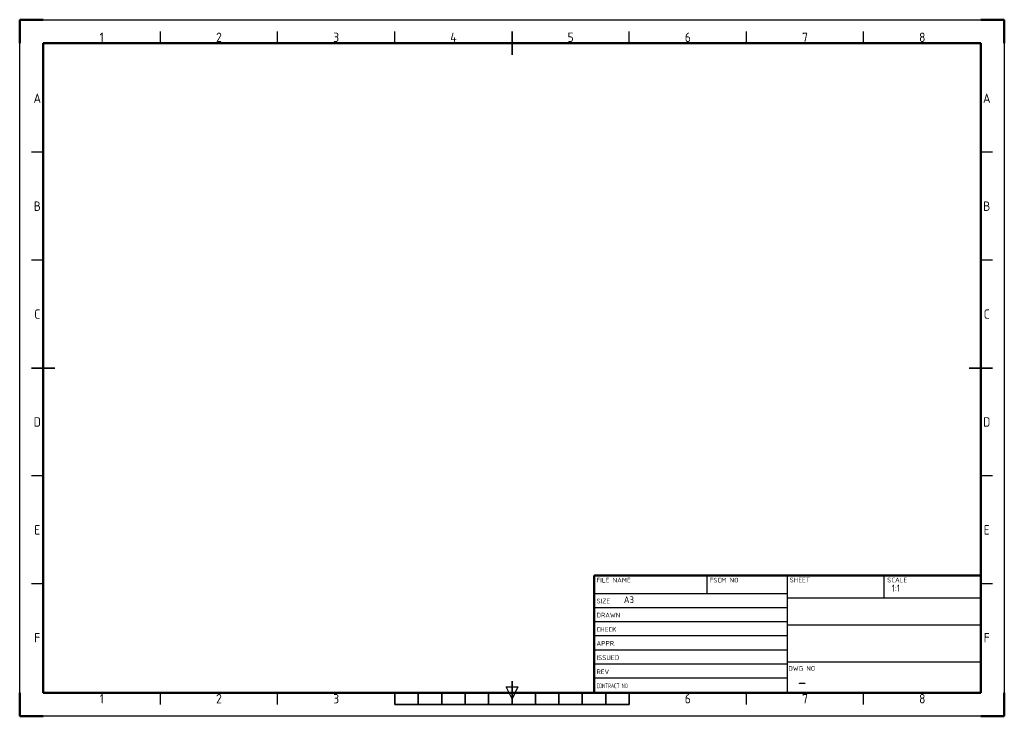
# Paper-space layout 'Layout1' of a CAD drawing. Header units: millimetres. Extents: x -20 to 400, y -8 to 290.
import ezdxf
from ezdxf.enums import TextEntityAlignment as Align

# ---------------------------------------------------------------- set-up
doc = ezdxf.new("R2010")
doc.units = ezdxf.units.MM
doc.layers.add('AM_0', color=7, linetype='Continuous', lineweight=50)
doc.layers.add('AM_BOR', color=7, linetype='Continuous', lineweight=50)
doc.styles.add('ACBSITS', font='isocp.shx')

# ---------------------------------------------------------------- blocks, each defined once
blk = doc.blocks.new('BSI_A3')
for p, q in [((410, 287), (10, 287)), ((10, 287), (10, 10)), ((410, 10), (410, 287)), ((10, 10), (410, 10))]:
    blk.add_line(p, q)
at = {"layer": 'AM_BOR'}
for p, q in [((10, 297), (0, 297)), ((0, 297), (0, 287)), ((420, 297), (410, 297)), ((420, 287), (420, 297)), ((0, 0), (0, 10)), ((420, 0), (420, 10)), ((0, 0), (10, 0)), ((420, 0), (410, 0))]:
    blk.add_line(p, q, dxfattribs=at)
at = {"layer": 'AM_BOR', "color": 12, "lineweight": 25}
for p, q in [((0, 297), (420, 297)), ((0, 0), (0, 297)), ((420, 297), (420, 0)), ((60, 287), (60, 292)), ((110, 287), (110, 292)), ((160, 287), (160, 292)), ((260, 287), (260, 292)), ((310, 287), (310, 292)), ((360, 287), (360, 292)), ((10, 240.5), (5, 240.5)), ((415, 240.5), (410, 240.5)), ((10, 194.5), (5, 194.5)), ((415, 194.5), (410, 194.5)), ((10, 102.5), (5, 102.5)), ((415, 102.5), (410, 102.5)), ((10, 56.5), (5, 56.5)), ((415, 56.5), (410, 56.5)), ((60, 5), (60, 10)), ((110, 5), (110, 10)), ((210, 7.5), (207.5, 12.5)), ((207.5, 12.5), (212.5, 12.5)), ((212.5, 12.5), (210, 7.5)), ((310, 5), (310, 10)), ((360, 5), (360, 10)), ((420, 0), (0, 0))]:
    blk.add_line(p, q, dxfattribs=at)
at = {"layer": 'AM_BOR', "color": 140, "lineweight": 35}
for p, q in [((210, 282), (210, 292)), ((5, 148.5), (15, 148.5)), ((405, 148.5), (415, 148.5)), ((210, 5), (210, 15)), ((160, 5), (160, 10)), ((170, 5), (170, 10)), ((180, 5), (180, 10)), ((190, 5), (190, 10)), ((200, 5), (200, 10)), ((220, 5), (220, 10)), ((230, 5), (230, 10)), ((240, 5), (240, 10)), ((250, 5), (250, 10)), ((260, 5), (260, 10)), ((160, 5), (260, 5))]:
    blk.add_line(p, q, dxfattribs=at)
at = {"layer": 'AM_BOR', "color": 12, "lineweight": 25, "style": 'ACBSITS'}
for s, p in [('1', (35, 289.5)), ('2', (85, 289.5)), ('3', (135, 289.5)), ('4', (185, 289.5)), ('5', (235, 289.5)), ('6', (285, 289.5)), ('7', (335, 289.5)), ('8', (385, 289.5)), ('A', (7.5, 263.5)), ('A', (412.5, 263.5)), ('B', (7.5, 217.5)), ('B', (412.5, 217.5)), ('C', (7.5, 171.5)), ('C', (412.5, 171.5)), ('D', (7.5, 125.5)), ('D', (412.5, 125.5)), ('E', (7.5, 79.5)), ('E', (412.5, 79.5)), ('F', (7.5, 33.5)), ('F', (412.5, 33.5)), ('1', (35, 7.5)), ('2', (85, 7.5)), ('3', (135, 7.5)), ('6', (285, 7.5)), ('7', (335, 7.5)), ('8', (385, 7.5))]:
    blk.add_text(s, height=4, dxfattribs=at).set_placement(p, align=Align.MIDDLE)
blk = doc.blocks.new('BSI_TITLEA')
for p, q in [((0, 50), (-165, 50)), ((-165, 0), (-165, 50)), ((0, 0), (0, 50)), ((0, 0), (-165, 0))]:
    blk.add_line(p, q)
at = {"layer": 'AM_BOR', "color": 12, "lineweight": 25}
for p, q in [((-116.86, 50), (-116.86, 42.38)), ((-82.5, 0), (-82.5, 50)), ((-41.25, 40.35), (-41.25, 50)), ((-165, 42.38), (-82.5, 42.38)), ((-165, 42), (-165, 30)), ((0, 40.35), (-82.5, 40.35)), ((-165, 36.38), (-82.5, 36.38)), ((-165, 30.38), (-82.5, 30.38)), ((-82.5, 29.01), (0, 29.01)), ((-165, 24.38), (-82.5, 24.38)), ((-165, 18.38), (-82.5, 18.38)), ((-82.5, 13.29), (0, 13.29)), ((-165, 12.38), (-82.5, 12.38)), ((-165, 6.38), (-82.5, 6.38))]:
    blk.add_line(p, q, dxfattribs=at)
at = {"layer": 'AM_BOR', "color": 12, "lineweight": 25, "style": 'ACBSITS'}
for s, p in [('FILE NAME', (-163.97, 47.04)), ('FSCM NO', (-115.7, 47.04)), ('SHEET', (-81.55, 47.11)), ('SCALE', (-39.97, 47.11)), ('SIZE', (-163.97, 38.14)), ('DRAWN', (-163.97, 32.14)), ('CHECK', (-163.97, 26.05)), ('APPR.', (-163.97, 20.08)), ('ISSUED', (-163.97, 13.99)), ('REV', (-163.97, 7.99)), ('DWG NO', (-82.12, 9.41))]:
    blk.add_text(s, height=2, dxfattribs=at).set_placement(p)
at = {"layer": 'AM_BOR', "color": 12, "lineweight": 25, "style": 'ACBSITS', "width": 0.683519}
blk.add_text('CONTRACT NO', height=2, dxfattribs=at).set_placement((-163.97, 1.99))
at = {"layer": 'AM_BOR', "color": 140, "lineweight": 35, "style": 'ACBSITS'}
for tag, p, height in [('GEN-TITLE-DWG{13.6}', (-161.69, 43.04), 3), ('GEN-TITLE-FSCM{8.6}', (-113.32, 43.04), 3), ('GEN-TITLE-SHEET{11.8}', (-79.67, 43.11), 3), ('GEN-TITLE-SCA{12.7}', (-38.05, 43.13), 3), ('GEN-TITLE-SIZ{22.6}', (-152.3, 38.23), 3), ('GEN-TITLE-DAT{7.1}', (-152.3, 32.23), 3), ('GEN-TITLE-NAME{14.9}', (-129.04, 32.23), 3), ('GEN-TITLE-DACT{21}', (-78.21, 33.14), 3.5), ('GEN-TITLE-CHKD{7.1}', (-152.3, 26.14), 3), ('GEN-TITLE-CHKM{14.9}', (-129.04, 26.14), 3), ('GEN-TITLE-DES1{12.3}', (-78.24, 20.94), 6), ('GEN-TITLE-APPD{7.1}', (-152.3, 20.17), 3), ('GEN-TITLE-APPM{14.9}', (-129.04, 20.17), 3), ('GEN-TITLE-ISSD{7.1}', (-152.3, 14.08), 3), ('GEN-TITLE-ISSM{14.9}', (-129.04, 14.08), 3), ('GEN-TITLE-DES2{24.5}', (-78.21, 15.44), 3), ('GEN-TITLE-REV{22.6}', (-152.3, 8.08), 3), ('GEN-TITLE-CTRN{19.4}', (-152.3, 2.08), 3.5)]:
    blk.add_attdef(tag, p, '', height=height, dxfattribs=at)
at = {"layer": 'AM_BOR', "style": 'ACBSITS'}
blk.add_attdef('GEN-TITLE-NR{12.3}', (-78.08, 1.63), '', height=6, dxfattribs=at)

psp = doc.layouts.get("Layout1")

# ---------------------------------------------------------------- block references
at = {"layer": 'AM_0', "lineweight": 0}
psp.add_blockref('BSI_A3', (-20, -7.5), dxfattribs=at)
psp.add_blockref('BSI_TITLEA', (390, 2.5), dxfattribs=at).add_auto_attribs({'GEN-TITLE-SCA{12.7}': '1:1', 'GEN-TITLE-NR{12.3}': '-', 'GEN-TITLE-SIZ{22.6}': 'A3'})

doc.saveas('drawing.dxf')
